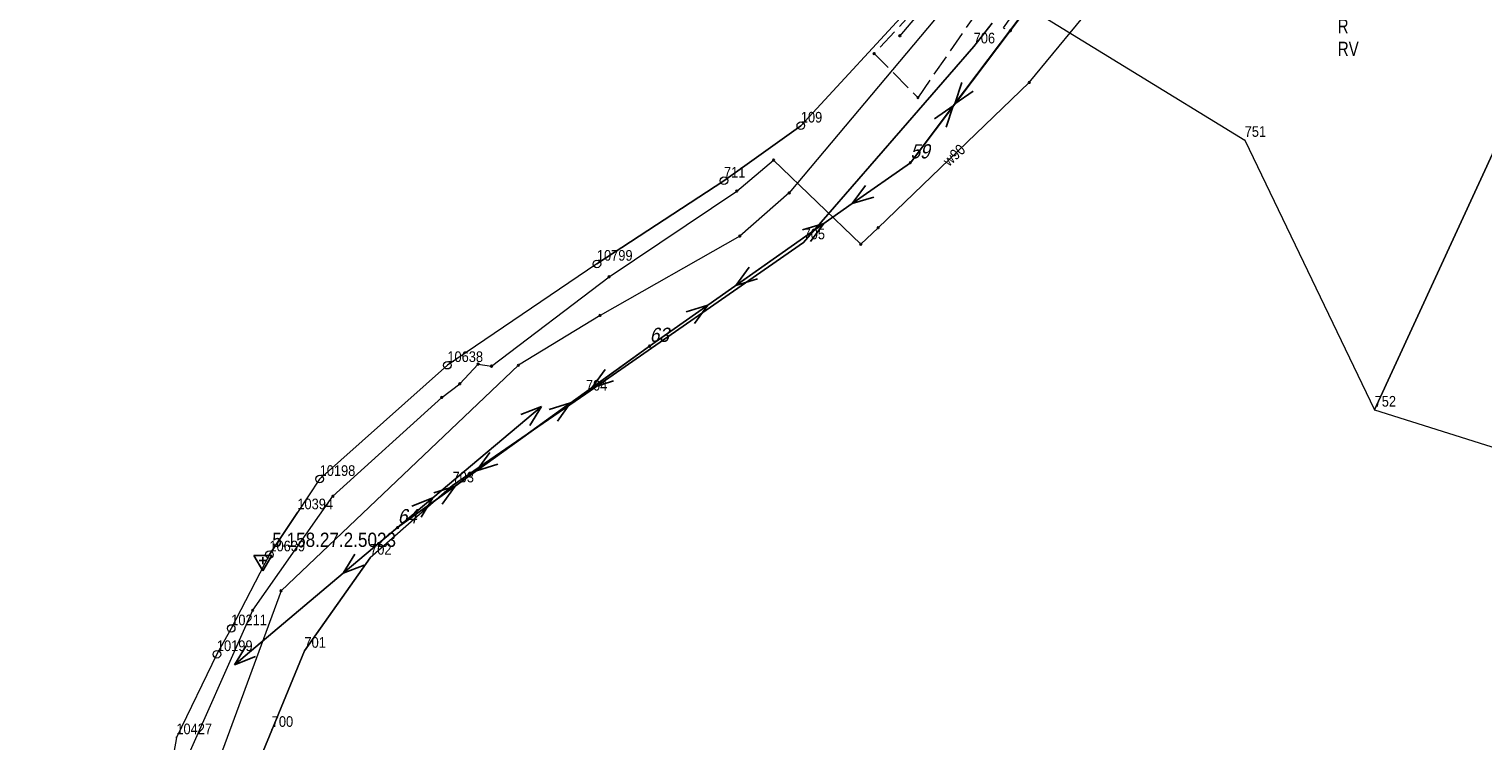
# Model space of a CAD drawing. Header units: metres. Extents: x 5548743 to 5556416, y 5707500 to 5714000.
# Tile 15 of 244: x 5551033 to 5551186, y 5711420 to 5711495. Entities that reach past the tile are written whole.
import ezdxf
from ezdxf.enums import TextEntityAlignment as Align

# ---------------------------------------------------------------- set-up
doc = ezdxf.new("R2010")
doc.units = ezdxf.units.M
for name, pattern in [('1.5_0.75', [2.25, 1.5, -0.75]), ('2.25_0.75', [3, 2.25, -0.75]), ('219-1000', [0]), ('suep_nn_1000', [0])]:
    doc.linetypes.add(name, pattern=pattern)
doc.layers.get('0').update_dxf_attribs({"color": 2, "lineweight": 5})
doc.styles.get("Standard").update_dxf_attribs({"font": 'Working1250', "width": 0.75})

# ---------------------------------------------------------------- blocks, each defined once
blk = doc.blocks.new('203')
at = {"linetype": 'Continuous', "lineweight": 0}
h = blk.add_hatch(color=0, dxfattribs=at)
edge = h.paths.add_edge_path()
edge.add_arc((0, 0), 0.09, 0, 360)
blk = doc.blocks.new('202')
at = {"color": 0, "linetype": 'Continuous', "lineweight": 0}
blk.add_circle((0, 0), 0.4, dxfattribs=at)
blk = doc.blocks.new('SUEP1')
at = {"color": 0, "linetype": 'Continuous'}
for p, q in [((0, 0), (7.5, 0)), ((7.5, 0), (5.25, 0.75)), ((7.5, 0), (5.25, -0.75)), ((7.5, 0), (22.5, 0)), ((22.5, 0), (20.25, 0.75)), ((22.5, 0), (20.25, -0.75))]:
    blk.add_line(p, q, dxfattribs=at)
blk = doc.blocks.new('PIKIETAW1891')
at = {"color": 0}
blk.add_circle((0, 0), 0.09, dxfattribs=at)
blk = doc.blocks.new('OSSH')
at = {"color": 0}
for p, q in [((0, -1.081), (-0.936, 0.543)), ((0.939, 0.543), (-0.936, 0.543)), ((-0.375, 0), (0.375, 0)), ((0.939, 0.543), (0, -1.081)), ((0, -0.375), (0, 0.375))]:
    blk.add_line(p, q, dxfattribs=at)

msp = doc.modelspace()

# ---------------------------------------------------------------- linework, layer by layer
at = {"layer": '217-kontur klasyfikacyjny', "color": 3, "linetype": 'CONTINUOUS', "lineweight": 18, "flags": 128}
for points in [[(5551175.06, 5711454.52), (5551207.64, 5711525.28)], [(5551207.64, 5711525.28), (5551175.06, 5711454.52)], [(5551136.81, 5711498.06), (5551161.35, 5711482.99)], [(5551161.35, 5711482.99), (5551175.06, 5711454.52)], [(5551175.06, 5711454.52), (5551279.8, 5711421.48)]]:
    msp.add_lwpolyline(points, dxfattribs=at)
at = {"layer": '218-kontur użytku gruntowego', "color": 3, "linetype": 'CONTINUOUS', "lineweight": 18, "flags": 128}
for points in [[(5551175.06, 5711454.52), (5551207.64, 5711525.28)], [(5551207.64, 5711525.28), (5551175.06, 5711454.52)], [(5551126.71, 5711497.72), (5551114.51, 5711484.5)], [(5551136.81, 5711498.06), (5551161.35, 5711482.99)], [(5551132.75, 5711492.85), (5551134.69, 5711495.33)], [(5551114.8, 5711472.18), (5551132.75, 5711492.85)], [(5551114.51, 5711484.5), (5551106.4, 5711478.69)], [(5551161.35, 5711482.99), (5551175.06, 5711454.52)], [(5551106.4, 5711478.69), (5551092.99, 5711469.92)], [(5551091.83, 5711456.21), (5551114.8, 5711472.18)], [(5551092.99, 5711469.92), (5551077.21, 5711459.23)], [(5551077.21, 5711459.23), (5551063.73, 5711447.21)], [(5551077.76, 5711446.53), (5551091.83, 5711456.21)], [(5551175.06, 5711454.52), (5551279.8, 5711421.48)], [(5551063.73, 5711447.21), (5551061.38, 5711443.69)], [(5551075.69, 5711444.73), (5551077.76, 5711446.53)], [(5551061.38, 5711443.69), (5551058.43, 5711439.25)], [(5551069.06, 5711438.9), (5551075.69, 5711444.73)], [(5551058.43, 5711439.25), (5551054.4, 5711431.45)], [(5551062.13, 5711429.08), (5551069.06, 5711438.9)], [(5551054.4, 5711431.45), (5551052.89, 5711428.73)], [(5551052.89, 5711428.73), (5551048.61, 5711419.95)], [(5551058.68, 5711420.73), (5551062.13, 5711429.08)], [(5551053.19, 5711407.42), (5551058.68, 5711420.73)], [(5551048.61, 5711419.95), (5551040.39, 5711373.83)]]:
    msp.add_lwpolyline(points, dxfattribs=at)
at = {"layer": '219-działka ewidencyjna', "color": 7, "linetype": '219-1000', "lineweight": 18, "flags": 128}
for points in [[(5551114.51, 5711484.5), (5551126.71, 5711497.72)], [(5551136.81, 5711498.06), (5551161.35, 5711482.99)], [(5551134.69, 5711495.33), (5551132.75, 5711492.85)], [(5551132.75, 5711492.85), (5551114.8, 5711472.18)], [(5551106.4, 5711478.69), (5551114.51, 5711484.5)], [(5551161.35, 5711482.99), (5551175.06, 5711454.52)], [(5551092.99, 5711469.92), (5551106.4, 5711478.69)], [(5551114.8, 5711472.18), (5551091.83, 5711456.21)], [(5551092.99, 5711469.92), (5551077.21, 5711459.23)], [(5551077.21, 5711459.23), (5551063.73, 5711447.21)], [(5551091.83, 5711456.21), (5551077.76, 5711446.53)], [(5551175.06, 5711454.52), (5551279.8, 5711421.48)], [(5551063.73, 5711447.21), (5551061.38, 5711443.69)], [(5551077.76, 5711446.53), (5551069.06, 5711438.9)], [(5551058.43, 5711439.25), (5551061.38, 5711443.69)], [(5551058.43, 5711439.25), (5551054.4, 5711431.45)], [(5551069.06, 5711438.9), (5551062.13, 5711429.08)], [(5551054.4, 5711431.45), (5551052.89, 5711428.73)], [(5551052.89, 5711428.73), (5551048.61, 5711419.95)], [(5551062.13, 5711429.08), (5551058.68, 5711420.73)], [(5551058.68, 5711420.73), (5551053.19, 5711407.42)], [(5551048.61, 5711419.95), (5551040.39, 5711373.83)]]:
    msp.add_lwpolyline(points, dxfattribs=at)
at = {"layer": 'jezdnia', "color": 7, "linetype": '2.25_0.75', "lineweight": 18, "flags": 128}
msp.add_lwpolyline([(5551126.88, 5711487.46), (5551140.12, 5711506.56), (5551148.99, 5711518.69), (5551155.81, 5711527.37), (5551161.02, 5711533.45), (5551164.06, 5711536.22), (5551168.63, 5711539.25), (5551171.4, 5711540.43), (5551172.09, 5711540.78), (5551167.74, 5711545.19), (5551159.61, 5711538.91), (5551155.42, 5711534.26), (5551144.98, 5711520.37), (5551134.39, 5711505.1), (5551122.24, 5711492.11)], close=True, dxfattribs=at)
at = {"layer": 'przewód elektroenergetyczny niskiego napięcia', "color": 1, "linetype": 'suep_nn_1000', "lineweight": 18, "flags": 128}
for points in [[(5551144.3, 5711504.76), (5551126.07, 5711480.6)], [(5551126.07, 5711480.6), (5551098.55, 5711461.24)], [(5551098.55, 5711461.24), (5551071.96, 5711442.1)], [(5551071.96, 5711442.1), (5551069.94, 5711440.4)], [(5551069.94, 5711440.4), (5551071.96, 5711442.1)]]:
    msp.add_lwpolyline(points, dxfattribs=at)
at = {"layer": 'przewód kanalizacyjny', "color": 34, "linetype": 'CONTINUOUS', "lineweight": 18, "flags": 128}
msp.add_lwpolyline([(5551248.99, 5711626.03), (5551245.29, 5711622.4), (5551238.44, 5711615.57), (5551223.02, 5711599.27), (5551200.89, 5711575.8), (5551160.95, 5711535.25), (5551143.96, 5711513.97), (5551113.29, 5711477.41), (5551108.07, 5711472.85), (5551093.32, 5711464.48), (5551084.7, 5711459.22), (5551059.66, 5711435.42), (5551046.41, 5711399.42), (5551043.46, 5711379.16), (5551033.07, 5711337.43)], dxfattribs=at)
at = {"layer": 'przewód telekomunikacyjny podziemny', "color": 30, "linetype": 'CONTINUOUS', "lineweight": 18, "flags": 128}
msp.add_lwpolyline([(5551144.97, 5711547.74), (5551144.76, 5711546.75), (5551144.62, 5711544.81), (5551145.51, 5711542.12), (5551146.79, 5711539.52), (5551150.4, 5711534.37), (5551150.76, 5711530.69), (5551145.57, 5711523.77), (5551140.89, 5711517.38), (5551136.64, 5711512.19), (5551133.78, 5711507.7), (5551131.54, 5711505.71), (5551132.52, 5711503.9), (5551129.05, 5711498.84), (5551124.96, 5711493.99)], dxfattribs=at)
at = {"layer": 'przewód wodociągowy', "color": 5, "linetype": 'CONTINUOUS', "lineweight": 18, "flags": 128}
msp.add_lwpolyline([(5551036.84, 5711332.52), (5551035.77, 5711342.1), (5551035.41, 5711356.65), (5551038.59, 5711385.83), (5551042.65, 5711408.48), (5551048.85, 5711415.73), (5551056.67, 5711433.37), (5551065.14, 5711445.4), (5551076.61, 5711455.83), (5551078.52, 5711457.27), (5551080.46, 5711459.35), (5551081.87, 5711459.13), (5551094.28, 5711468.56), (5551107.75, 5711477.61), (5551111.63, 5711480.87), (5551120.84, 5711471.99), (5551122.68, 5711473.74), (5551138.62, 5711489.07), (5551151.08, 5711504.22), (5551136.38, 5711521.06), (5551134.28, 5711525.23), (5551131.83, 5711533.43), (5551133.85, 5711546.92)], dxfattribs=at)
at = {"layer": 'skarpa nieumocniona', "color": 7, "linetype": '1.5_0.75', "lineweight": 18, "flags": 128}
msp.add_lwpolyline([(5551145.44, 5711507.34), (5551158.77, 5711525.17), (5551167.19, 5711535.47), (5551173.98, 5711537.73), (5551173.83, 5711538.55), (5551166.82, 5711536.05), (5551158.17, 5711525.68), (5551144.87, 5711507.77), (5551135.87, 5711494.84), (5551136.63, 5711494.53)], close=True, dxfattribs=at)
msp.add_lwpolyline([(5551145.44, 5711507.34), (5551158.77, 5711525.17), (5551167.19, 5711535.47), (5551173.98, 5711537.73), (5551173.83, 5711538.55), (5551166.82, 5711536.05), (5551158.17, 5711525.68), (5551144.87, 5711507.77), (5551135.87, 5711494.84), (5551136.63, 5711494.53)], close=True, dxfattribs=at)

# ---------------------------------------------------------------- block references
at = {"layer": '202-punkt graniczny', "color": 7, "linetype": 'CONTINUOUS', "lineweight": 18}
for p in [(5551114.51, 5711484.5), (5551106.4, 5711478.69), (5551092.99, 5711469.92), (5551077.21, 5711459.23), (5551063.73, 5711447.21), (5551058.43, 5711439.25), (5551054.4, 5711431.45), (5551052.89, 5711428.73)]:
    msp.add_blockref('202', p, dxfattribs=at)
at = {"layer": '203-punkt graniczny', "color": 7, "linetype": 'CONTINUOUS', "lineweight": 18}
for p in [(5551132.75, 5711492.85), (5551161.35, 5711482.99), (5551114.8, 5711472.18), (5551091.83, 5711456.21), (5551175.06, 5711454.52), (5551077.76, 5711446.53), (5551061.38, 5711443.69), (5551069.06, 5711438.9), (5551062.13, 5711429.08), (5551058.68, 5711420.73), (5551048.61, 5711419.95)]:
    msp.add_blockref('203', p, dxfattribs=at)
at = {"layer": 'przewód elektroenergetyczny niskiego napięcia', "color": 1, "linetype": 'CONTINUOUS', "lineweight": 18}
for p, rotation in [((5551144.3, 5711504.76), 232.964), ((5551126.07, 5711480.6), 52.964), ((5551126.07, 5711480.6), 215.126), ((5551098.55, 5711461.24), 35.126), ((5551098.55, 5711461.24), 215.747), ((5551069.94, 5711440.4), 40.083), ((5551071.96, 5711442.1), 35.747), ((5551071.96, 5711442.1), 220.083)]:
    msp.add_blockref('SUEP1', p, dxfattribs=dict(at, rotation=rotation))
at = {"layer": 'Punkt roboczy BDOT GESUT K1', "color": 6, "linetype": 'CONTINUOUS', "lineweight": 18}
for p in [(5551136.63, 5711494.53), (5551124.96, 5711493.99), (5551122.24, 5711492.11), (5551138.62, 5711489.07), (5551126.88, 5711487.46), (5551111.63, 5711480.87), (5551126.07, 5711480.6), (5551107.75, 5711477.61), (5551113.29, 5711477.41), (5551108.07, 5711472.85), (5551122.68, 5711473.74), (5551120.84, 5711471.99), (5551094.28, 5711468.56), (5551093.32, 5711464.48), (5551098.55, 5711461.24), (5551080.46, 5711459.35), (5551081.87, 5711459.13), (5551084.7, 5711459.22), (5551076.61, 5711455.83), (5551078.52, 5711457.27), (5551065.14, 5711445.4), (5551071.96, 5711442.1), (5551069.94, 5711440.4), (5551059.66, 5711435.42), (5551056.67, 5711433.37)]:
    msp.add_blockref('PIKIETAW1891', p, dxfattribs=at)
at = {"layer": 'Szczegółowa osnowa geodezyjna wysokościowa', "color": 7, "linetype": 'CONTINUOUS', "lineweight": 13}
msp.add_blockref('OSSH', (5551057.74, 5711438.61), dxfattribs=at)

# ---------------------------------------------------------------- texts
at = {"layer": '202-punkt graniczny-Atr103', "color": 7, "width": 0.9}
for s, p in [('109', (5551114.51, 5711484.5)), ('109', (5551114.51, 5711484.5)), ('711', (5551106.4, 5711478.69)), ('711', (5551106.4, 5711478.69)), ('10799', (5551092.99, 5711469.92)), ('10799', (5551092.99, 5711469.92)), ('10638', (5551077.21, 5711459.23)), ('10638', (5551077.21, 5711459.23)), ('10198', (5551063.73, 5711447.21)), ('10198', (5551063.73, 5711447.21)), ('10639', (5551058.43, 5711439.25)), ('10639', (5551058.43, 5711439.25)), ('10211', (5551054.4, 5711431.45)), ('10211', (5551054.4, 5711431.45)), ('10199', (5551052.89, 5711428.73)), ('10199', (5551052.89, 5711428.73))]:
    msp.add_text(s, height=1.125, dxfattribs=at).set_placement(p, align=Align.BOTTOM_LEFT)
at = {"layer": '203-punkt graniczny-Atr103', "color": 7, "width": 0.9}
for s, p in [('706', (5551132.75, 5711492.85)), ('706', (5551132.75, 5711492.85)), ('751', (5551161.35, 5711482.99)), ('751', (5551161.35, 5711482.99)), ('705', (5551114.8, 5711472.18)), ('705', (5551114.8, 5711472.18)), ('704', (5551091.83, 5711456.21)), ('704', (5551091.83, 5711456.21)), ('752', (5551175.06, 5711454.52)), ('752', (5551175.06, 5711454.52)), ('703', (5551077.76, 5711446.53)), ('703', (5551077.76, 5711446.53)), ('10394', (5551061.38, 5711443.69)), ('10394', (5551061.38, 5711443.69)), ('702', (5551069.06, 5711438.9)), ('702', (5551069.06, 5711438.9)), ('701', (5551062.13, 5711429.08)), ('701', (5551062.13, 5711429.08)), ('700', (5551058.68, 5711420.73)), ('700', (5551058.68, 5711420.73)), ('10427', (5551048.61, 5711419.95)), ('10427', (5551048.61, 5711419.95))]:
    msp.add_text(s, height=1.125, dxfattribs=at).set_placement(p, align=Align.BOTTOM_LEFT)
at = {"layer": '209-oznaczenie konturu klasyfikacyjnego', "color": 3, "linetype": 'CONTINUOUS', "lineweight": 18, "width": 0.79}
msp.add_text('RV', height=1.5, dxfattribs=at).set_placement((5551171.18, 5711493.36), align=Align.TOP_LEFT)
at = {"layer": '210-oznaczenie konturu użytku gruntowego', "color": 3, "linetype": 'CONTINUOUS', "lineweight": 18, "width": 0.79}
msp.add_text('R', height=1.5, dxfattribs=at).set_placement((5551171.16, 5711494.26))
at = {"layer": 'przewód wodociągowy-Atr1', "color": 5, "width": 0.9}
msp.add_text('w90', height=1.125, rotation=42.563, dxfattribs=at).set_placement((5551129.77, 5711480.56), align=Align.MIDDLE_LEFT)
at = {"layer": 'Punkt roboczy BDOT GESUT K1-Atr103', "color": 6, "oblique": 15, "width": 0.9}
for s, p in [('59', (5551126.07, 5711480.6)), ('63', (5551098.55, 5711461.24)), ('64', (5551071.96, 5711442.1))]:
    msp.add_text(s, height=1.5, dxfattribs=at).set_placement(p, align=Align.BOTTOM_LEFT)
at = {"layer": 'Szczegółowa osnowa geodezyjna wysokościowa-Atr103', "color": 7, "width": 0.9}
msp.add_text('5.158.27.2.5023', height=1.5, dxfattribs=at).set_placement((5551058.74, 5711439.61), align=Align.BOTTOM_LEFT)

doc.saveas('drawing.dxf')
